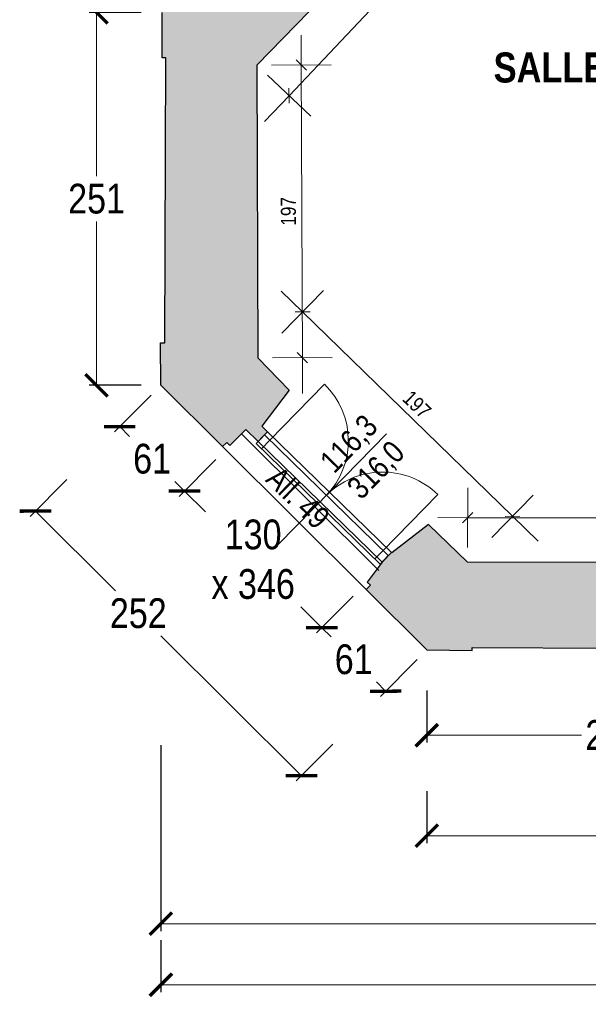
# Model space of a CAD drawing. Extents: x -6068 to 35118, y -17738 to 67348.
# Tile 175 of 243: x -94 to 288, y 13549 to 14212. Entities that reach past the tile are written whole.
import ezdxf
from ezdxf.enums import TextEntityAlignment as Align

# ---------------------------------------------------------------- set-up
doc = ezdxf.new("R2010")
doc.units = 0
doc.header["$LTSCALE"] = 15
doc.linetypes.add('Continua', pattern=[0])
doc.linetypes.add('Cui_CONTINU', pattern=[0])
doc.layers.get('0').update_dxf_attribs({"linetype": 'CONTINUOUS'})
doc.layers.get('DEFPOINTS').update_dxf_attribs({"linetype": 'CONTINUOUS'})
for name, color, linetype, lineweight, true_color in [('Baie Architectural - Seuil - NIVEAUX - Style par défaut', 7, 'Continua', 0, 0x000000), ('EDL-Mesures et Cotes', 7, 'Continua', 0, 0xc0c0c0), ('Enveloppe - NIVEAUX - Style par défaut', 7, 'Continua', 0, 0x000000), ('Fenêtre - Cadre - NIVEAUX - Style par défaut', 7, 'Continua', 0, 0x000000), ('Fenêtre - Mesures - NIVEAUX - Style par défaut', 7, 'Continua', 0, 0x000000), ('Fenêtre - Ouvertures - NIVEAUX - Style par défaut', 7, 'Continua', 0, 0x000000), ('Fenêtre - Seuil - NIVEAUX - Style par défaut', 7, 'Continua', 0, 0x000000), ('Pièce - Notes - NIVEAUX - Style par défaut', 7, 'Continua', 0, 0x000000)]:
    doc.layers.add(name, color=color, linetype=linetype, lineweight=lineweight, true_color=true_color)
doc.layers.add('EDL_RDC murs & cloisons', color=5, linetype='CONTINUOUS')
doc.layers.add('PIS-fond de plan', color=7, linetype='Cui_CONTINU')
doc.styles.add('Arial Narrow', font='ARIALN.TTF')
doc.styles.add('Arial Narrow Bold', font='ARIALNB.TTF')
doc.styles.add('MtXpl_Arial_Narrow', font='ARIALN.TTF')
doc.dimstyles.new('Côtes (ech cm) PIS', dxfattribs={"dimscale": 0, "dimtxt": 20, "dimasz": 15, "dimexe": 5, "dimexo": 5, "dimgap": 5, "dimtad": 0, "dimtih": 1, "dimtoh": 1, "dimdec": 0, "dimtxsty": 'Arial Narrow', "dimblk": 'ARCHTICK', "dimcen": 0, "dimclrd": 256, "dimclre": 256, "dimclrt": 256, "dimadec": 0, "dimazin": 0, "dimtfac": 1, "dimtdec": 0, "dimtmove": 2, "dimatfit": 3, "dimfxl": 30, "dimfxlon": 1, "dimlwd": 0, "dimarcsym": 0})

# ---------------------------------------------------------------- blocks, each defined once
blk = doc.blocks.new('EDL_RDC_2025 09 17')
at = {"layer": 'EDL_RDC murs & cloisons', "linetype": 'Continuous', "ltscale": 0.08}
h = blk.add_hatch(color=9, dxfattribs=at)
h.dxf.hatch_style = 1
h.paths.add_polyline_path([(81.91, -1259.99), (85.91, -1260.04), (85.95, -1257.04), (96.95, -1257.18), (105.36, -1256.76), (114.36, -1256.73), (114.38, -1262.31), (144.21, -1266.22), (144.37, -1315.01), (183.09, -1314.99), (183.13, -1312.3), (188.41, -1312.37), (188.38, -1314.99), (425.39, -1314.88), (460.02, -1297.54), (464.26, -1297.57), (464.26, -1304.57), (458.24, -1304.53), (429.75, -1320.04), (430.86, -1381.94), (455.16, -1405.47), (441.54, -1419.53), (399.12, -1378.44), (205.64, -1377.87), (65.51, -1521.87), (66.22, -1718.84), (87.4, -1740.5), (69.05, -1764.89), (72.83, -1768.58), (66.54, -1775.02), (58.31, -1766.99), (47.49, -1777.86), (45.36, -1775.75), (42.54, -1778.58), (1.1, -1737.32), (0.89, -1708.67), (3.77, -1708.68), (4.4, -1516.95), (2.07, -1516.94), (2.03, -1486.4), (23.42, -1465.17), (24.42, -1466.18), (84.3, -1406.26), (84.57, -1278.6), (81.67, -1278.57), (81.91, -1259.99)])
h = blk.add_hatch(color=9, dxfattribs=at)
h.dxf.hatch_style = 1
h.paths.add_polyline_path([(181.1, -1830.86), (156.41, -1850.08), (156.1, -1849.78), (149.82, -1856.23), (139.8, -1869.77), (141.92, -1871.88), (139.1, -1874.72), (179.87, -1915.3), (210.26, -1915.64), (210.28, -1913.7), (400.93, -1914.69), (400.93, -1916.4), (431.33, -1916.35), (471.94, -1875.91), (469.12, -1873.08), (471.25, -1870.96), (458.54, -1854.69), (452.17, -1848.34), (449.24, -1851.27), (443.58, -1845.62), (443.03, -1846.31), (428.41, -1834.64), (404.83, -1856.75), (207.28, -1856.39)])
at = {"layer": 'Baie Architectural - Seuil - NIVEAUX - Style par défaut', "color": 103, "linetype": 'Continua', "lineweight": 5, "ltscale": 0.1, "true_color": 0x49c386}
for p, q in [((147.56, -1861.97), (55.25, -1770.07)), ((42.54, -1778.58), (139.1, -1874.72))]:
    blk.add_line(p, q, dxfattribs=at)
at = {"layer": 'EDL-Mesures et Cotes', "color": 9, "linetype": 'Continua', "lineweight": 5, "ltscale": 0.1, "true_color": 0xc0c0c0}
for p, q in [((87.3, -1542.49), (225.38, -1396.53)), ((95.51, -1521.76), (95.43, -1501.76)), ((75.51, -1521.83), (115.51, -1521.69)), ((96.22, -1718.73), (95.51, -1521.76)), ((72.77, -1528.74), (101.83, -1556.23)), ((87.3, -1542.49), (70.81, -1559.92)), ((96.39, -1687.9), (82.07, -1673.94)), ((82.43, -1702.22), (110.35, -1673.58)), ((237.45, -1825.45), (96.39, -1687.9)), ((76.22, -1718.8), (116.22, -1718.66)), ((96.22, -1718.73), (96.31, -1742.73)), ((207.3, -1846.39), (207.37, -1806.39)), ((223.48, -1839.77), (251.41, -1811.13)), ((207.33, -1826.39), (187.33, -1826.35)), ((405.67, -1826.76), (207.33, -1826.39)), ((237.45, -1825.45), (254.63, -1842.21))]:
    blk.add_line(p, q, dxfattribs=at)
at = {"layer": 'EDL-Mesures et Cotes', "color": 9, "linetype": 'Continua', "lineweight": 20, "ltscale": 0.1, "true_color": 0xc0c0c0}
for p, q in [((99.05, -1525.28), (91.96, -1518.24)), ((87.16, -1537.49), (87.44, -1547.48)), ((101.39, -1687.84), (91.39, -1687.97)), ((92.67, -1715.21), (99.77, -1722.25)), ((210.87, -1822.86), (203.79, -1829.92)), ((232.45, -1825.52), (242.45, -1825.39))]:
    blk.add_line(p, q, dxfattribs=at)
at = {"layer": 'EDL_RDC murs & cloisons', "linetype": 'Continuous', "ltscale": 0.08}
for points in [[(205.64, -1377.87), (65.51, -1521.87), (66.22, -1718.84), (87.4, -1740.5), (69.05, -1764.89), (72.83, -1768.58), (66.54, -1775.02), (58.31, -1766.99), (47.49, -1777.86), (45.36, -1775.75), (42.54, -1778.58), (1.1, -1737.32), (0.89, -1708.67), (3.77, -1708.68), (4.4, -1516.95), (2.07, -1516.94), (2.03, -1486.4)], [(404.83, -1856.75), (207.28, -1856.39), (181.1, -1830.86), (181.1, -1830.86), (156.41, -1850.08), (156.1, -1849.78), (149.82, -1856.23), (139.8, -1869.77), (141.92, -1871.88), (139.1, -1874.72), (179.87, -1915.3), (210.26, -1915.64), (210.28, -1913.7), (400.93, -1914.69)]]:
    blk.add_lwpolyline(points, dxfattribs=at)
at = {"layer": 'Enveloppe - NIVEAUX - Style par défaut', "color": 18, "linetype": 'Continua', "lineweight": 20, "ltscale": 0.1, "true_color": 0x000000}
for p, q in [((2.03, -1486.4), (2.07, -1516.95)), ((2.07, -1516.95), (4.4, -1516.95)), ((4.4, -1516.95), (3.77, -1708.65)), ((66.22, -1718.84), (65.51, -1521.87)), ((3.77, -1708.65), (0.89, -1708.67)), ((0.89, -1708.67), (1.1, -1737.32)), ((87.4, -1740.5), (66.22, -1718.84)), ((1.1, -1737.32), (42.54, -1778.58)), ((69.05, -1764.89), (87.4, -1740.5)), ((66.54, -1775.02), (72.83, -1768.58)), ((72.83, -1768.58), (69.05, -1764.89)), ((47.49, -1777.86), (55.25, -1770.07)), ((42.54, -1778.58), (45.36, -1775.75)), ((45.36, -1775.75), (47.49, -1777.86)), ((181.1, -1830.86), (156.41, -1850.08)), ((207.28, -1856.39), (181.1, -1830.86)), ((156.1, -1849.78), (149.82, -1856.23)), ((156.41, -1850.08), (156.1, -1849.78)), ((404.83, -1856.75), (207.28, -1856.39)), ((141.92, -1871.88), (139.1, -1874.72)), ((139.1, -1874.72), (179.87, -1915.3)), ((139.8, -1869.77), (141.92, -1871.88)), ((210.26, -1915.64), (210.28, -1913.7)), ((210.28, -1913.7), (400.93, -1914.69)), ((179.87, -1915.3), (210.26, -1915.64))]:
    blk.add_line(p, q, dxfattribs=at)
at = {"layer": 'Fenêtre - Cadre - NIVEAUX - Style par défaut', "color": 161, "linetype": 'Continua', "lineweight": 13, "ltscale": 0.1, "true_color": 0x7599ff}
for p, q in [((65.15, -1776.46), (70.73, -1770.73)), ((65.15, -1776.46), (70.73, -1770.73)), ((74.31, -1774.22), (68.73, -1779.95)), ((70.73, -1770.73), (74.31, -1774.22)), ((70.73, -1770.73), (154, -1851.93)), ((68.73, -1779.95), (65.15, -1776.46)), ((148.42, -1857.66), (65.15, -1776.46)), ((144.84, -1854.17), (150.43, -1848.44)), ((148.42, -1857.66), (144.84, -1854.17)), ((154, -1851.93), (148.42, -1857.66)), ((154, -1851.93), (148.42, -1857.66)), ((150.43, -1848.44), (154, -1851.93))]:
    blk.add_line(p, q, dxfattribs=at)
at = {"layer": 'Fenêtre - Mesures - NIVEAUX - Style par défaut', "color": 161, "linetype": 'Continua', "lineweight": 13, "ltscale": 0.1, "true_color": 0x7599ff}
for q in [(152.81, -1769.86), (80.25, -1844.26)]:
    blk.add_line((115.16, -1808.47), q, dxfattribs=at)
at = {"layer": 'Fenêtre - Ouvertures - NIVEAUX - Style par défaut', "color": 161, "linetype": 'Continua', "lineweight": 13, "ltscale": 0.1, "true_color": 0x7599ff}
for p, q in [((73.96, -1774.58), (111.07, -1736.52)), ((74.31, -1774.22), (68.73, -1779.95)), ((112.37, -1811.33), (106.78, -1817.06)), ((112.37, -1811.33), (106.78, -1817.06)), ((150.08, -1848.8), (187.19, -1810.74)), ((150.43, -1848.44), (144.84, -1854.17))]:
    blk.add_line(p, q, dxfattribs=at)
at = {"layer": 'Fenêtre - Ouvertures - NIVEAUX - Style par défaut', "color": 161, "linetype": 'Continua', "lineweight": 5, "ltscale": 0.1, "true_color": 0x7599ff}
for centre, radius, start, end in [((73.96, -1774.58), 53.16, 315.72072, 45.72043), ((150.08, -1848.8), 53.15, 45.72022, 135.72087)]:
    blk.add_arc(centre, radius, start, end, dxfattribs=at)
at = {"layer": 'Fenêtre - Seuil - NIVEAUX - Style par défaut', "color": 161, "linetype": 'Continua', "lineweight": 5, "ltscale": 0.1, "true_color": 0x7599ff}
for p, q in [((156.1, -1849.78), (72.83, -1768.58)), ((66.54, -1775.02), (149.82, -1856.23))]:
    blk.add_line(p, q, dxfattribs=at)
at = {"layer": 'EDL-Mesures et Cotes', "color": 8, "true_color": 0x808080, "style": 'Arial Narrow'}
for rotation, p in [(90.20828, (91.86, -1620.26)), (315.72056, (169.71, -1753.81))]:
    blk.add_text('197', height=10.103, rotation=rotation, dxfattribs=at).set_placement(p, align=Align.CENTER)
at = {"layer": 'Fenêtre - Mesures - NIVEAUX - Style par défaut', "color": 161, "linetype": 'Continuous', "true_color": 0x7599ff, "style": 'MtXpl_Arial_Narrow'}
for s, rotation, p in [('116,3', 45.72056, (117.58, -1797.33)), ('316,0', 45.72056, (135.77, -1814.92)), ('All. 49', 315.80265, (70.82, -1801.54))]:
    blk.add_text(s, height=15.153, rotation=rotation, dxfattribs=at).set_placement(p)
at = {"layer": 'Pièce - Notes - NIVEAUX - Style par défaut', "color": 18, "true_color": 0x000000, "style": 'Arial Narrow Bold'}
blk.add_text("SALLE D'ACTIVITE 2", height=20.2055, dxfattribs=at).set_placement((339.41, -1533.58), align=Align.CENTER)
blk = doc.blocks.new('_ArchTick')
at = {"color": 0, "linetype": 'ByBlock', "const_width": 0.15}
blk.add_lwpolyline([(-0.5, -0.5), (0.5, 0.5)], dxfattribs=at)
blk = doc.blocks.new('*D72')
at = {"layer": 'DEFPOINTS', "color": 0, "linetype": 'Continuous', "ltscale": 0.08, "transparency": 16777216}
for p in [(2.03, 14216.81), (-42.13, 13965.88), (1.1, 13965.88)]:
    blk.add_point(p, dxfattribs=at)
at = {"layer": 'EDL-Mesures et Cotes', "linetype": 'Continuous', "lineweight": -2, "ltscale": 0.08, "transparency": 16777216}
for p, q in [((-12.13, 14216.81), (-47.13, 14216.81)), ((-12.13, 13965.88), (-47.13, 13965.88))]:
    blk.add_line(p, q, dxfattribs=at)
at = {"layer": 'EDL-Mesures et Cotes', "linetype": 'Continuous', "lineweight": 0, "ltscale": 0.08, "transparency": 16777216}
for p, q in [((-42.13, 14216.81), (-42.13, 14106.56)), ((-42.13, 13965.88), (-42.13, 14076.13))]:
    blk.add_line(p, q, dxfattribs=at)
at = {"layer": 'EDL-Mesures et Cotes', "linetype": 'Continuous', "lineweight": 0, "ltscale": 0.08, "transparency": 16777216, "xscale": 15, "yscale": 15, "zscale": 15}
for p, rotation in [((-42.13, 14216.81), 90), ((-42.13, 13965.88), 270)]:
    blk.add_blockref('_ArchTick', p, dxfattribs=dict(at, rotation=rotation))
at = {"layer": 'EDL-Mesures et Cotes', "linetype": 'Continuous', "ltscale": 0.08, "transparency": 16777216, "insert": (-42.13, 14091.34), "char_height": 20, "attachment_point": 5, "style": 'Arial Narrow'}
blk.add_mtext('251', dxfattribs=at)
blk = doc.blocks.new('*D73')
at = {"layer": 'DEFPOINTS', "color": 0, "linetype": 'Continuous', "ltscale": 0.08, "transparency": 16777216}
for p in [(1.1, 13965.88), (179.87, 13787.9), (95.59, 13703.24)]:
    blk.add_point(p, dxfattribs=at)
at = {"layer": 'EDL-Mesures et Cotes', "linetype": 'Continuous', "lineweight": -2, "ltscale": 0.08, "transparency": 16777216}
for p, q in [((-62.02, 13902.49), (-86.71, 13877.68)), ((116.75, 13724.5), (92.06, 13699.7))]:
    blk.add_line(p, q, dxfattribs=at)
at = {"layer": 'EDL-Mesures et Cotes', "linetype": 'Continuous', "lineweight": 0, "ltscale": 0.08, "transparency": 16777216}
for p, q in [((-83.18, 13881.23), (-29.38, 13827.66)), ((95.59, 13703.24), (1.18, 13797.24))]:
    blk.add_line(p, q, dxfattribs=at)
at = {"layer": 'EDL-Mesures et Cotes', "linetype": 'Continuous', "lineweight": 0, "ltscale": 0.08, "transparency": 16777216, "xscale": 15, "yscale": 15, "zscale": 15}
for p, rotation in [((-83.18, 13881.23), 135.1264052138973), ((95.59, 13703.24), 315.1264052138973)]:
    blk.add_blockref('_ArchTick', p, dxfattribs=dict(at, rotation=rotation))
at = {"layer": 'EDL-Mesures et Cotes', "linetype": 'Continuous', "ltscale": 0.08, "transparency": 16777216, "insert": (-14.1, 13812.45), "char_height": 20, "attachment_point": 5, "style": 'Arial Narrow'}
blk.add_mtext('252', dxfattribs=at)
blk = doc.blocks.new('*D74')
at = {"layer": 'DEFPOINTS', "color": 0, "linetype": 'Continuous', "ltscale": 0.08, "transparency": 16777216}
for p in [(1.1, 13965.88), (44.67, 13922.5), (16.99, 13894.7)]:
    blk.add_point(p, dxfattribs=at)
at = {"layer": 'EDL-Mesures et Cotes', "linetype": 'Continuous', "lineweight": -2, "ltscale": 0.08, "transparency": 16777216}
for p, q in [((-5.42, 13959.34), (-30.11, 13934.53)), ((38.15, 13915.96), (13.46, 13891.16))]:
    blk.add_line(p, q, dxfattribs=at)
at = {"layer": 'EDL-Mesures et Cotes', "linetype": 'Continuous', "lineweight": 0, "ltscale": 0.08, "transparency": 16777216}
for p, q in [((-26.58, 13938.08), (-20.01, 13931.53)), ((16.99, 13894.7), (10.41, 13901.24))]:
    blk.add_line(p, q, dxfattribs=at)
at = {"layer": 'EDL-Mesures et Cotes', "linetype": 'Continuous', "lineweight": 0, "ltscale": 0.08, "transparency": 16777216, "xscale": 15, "yscale": 15, "zscale": 15}
for p, rotation in [((-26.58, 13938.08), 135.1264376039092), ((16.99, 13894.7), 315.1264376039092)]:
    blk.add_blockref('_ArchTick', p, dxfattribs=dict(at, rotation=rotation))
at = {"layer": 'EDL-Mesures et Cotes', "linetype": 'Continuous', "ltscale": 0.08, "transparency": 16777216, "insert": (-4.8, 13916.39), "char_height": 20, "attachment_point": 5, "style": 'Arial Narrow'}
blk.add_mtext('61', dxfattribs=at)
blk = doc.blocks.new('*D75')
at = {"layer": 'DEFPOINTS', "color": 0, "linetype": 'Continuous', "ltscale": 0.08, "transparency": 16777216}
for p in [(44.67, 13922.5), (136.98, 13830.6), (109.3, 13802.8)]:
    blk.add_point(p, dxfattribs=at)
at = {"layer": 'EDL-Mesures et Cotes', "linetype": 'Continuous', "lineweight": -2, "ltscale": 0.08, "transparency": 16777216}
for p, q in [((38.15, 13915.96), (13.46, 13891.16)), ((130.46, 13824.06), (105.77, 13799.25))]:
    blk.add_line(p, q, dxfattribs=at)
at = {"layer": 'EDL-Mesures et Cotes', "linetype": 'Continuous', "lineweight": 0, "ltscale": 0.08, "transparency": 16777216}
for p, q in [((16.99, 13894.7), (31.08, 13880.67)), ((109.3, 13802.8), (95.2, 13816.83))]:
    blk.add_line(p, q, dxfattribs=at)
at = {"layer": 'EDL-Mesures et Cotes', "linetype": 'Continuous', "lineweight": 0, "ltscale": 0.08, "transparency": 16777216, "xscale": 15, "yscale": 15, "zscale": 15}
for p, rotation in [((16.99, 13894.7), 135.1264376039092), ((109.3, 13802.8), 315.1264376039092)]:
    blk.add_blockref('_ArchTick', p, dxfattribs=dict(at, rotation=rotation))
at = {"layer": 'EDL-Mesures et Cotes', "linetype": 'Continuous', "ltscale": 0.08, "transparency": 16777216, "insert": (63.14, 13848.75), "char_height": 20, "attachment_point": 5, "style": 'Arial Narrow'}
blk.add_mtext('130\\Px 346', dxfattribs=at)
blk = doc.blocks.new('*D76')
at = {"layer": 'DEFPOINTS', "color": 0, "linetype": 'Continuous', "ltscale": 0.08, "transparency": 16777216}
for p in [(136.98, 13830.6), (179.87, 13787.9), (152.19, 13760.09)]:
    blk.add_point(p, dxfattribs=at)
at = {"layer": 'EDL-Mesures et Cotes', "linetype": 'Continuous', "lineweight": -2, "ltscale": 0.08, "transparency": 16777216}
for p, q in [((130.46, 13824.06), (105.77, 13799.25)), ((173.35, 13781.35), (148.66, 13756.55))]:
    blk.add_line(p, q, dxfattribs=at)
at = {"layer": 'EDL-Mesures et Cotes', "linetype": 'Continuous', "lineweight": 0, "ltscale": 0.08, "transparency": 16777216}
for p, q in [((109.3, 13802.8), (115.53, 13796.59)), ((152.19, 13760.09), (145.95, 13766.3))]:
    blk.add_line(p, q, dxfattribs=at)
at = {"layer": 'EDL-Mesures et Cotes', "linetype": 'Continuous', "lineweight": 0, "ltscale": 0.08, "transparency": 16777216, "xscale": 15, "yscale": 15, "zscale": 15}
for p, rotation in [((109.3, 13802.8), 135.1264376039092), ((152.19, 13760.09), 315.1264376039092)]:
    blk.add_blockref('_ArchTick', p, dxfattribs=dict(at, rotation=rotation))
at = {"layer": 'EDL-Mesures et Cotes', "linetype": 'Continuous', "ltscale": 0.08, "transparency": 16777216, "insert": (130.74, 13781.45), "char_height": 20, "attachment_point": 5, "style": 'Arial Narrow'}
blk.add_mtext('61', dxfattribs=at)
blk = doc.blocks.new('*D77')
at = {"layer": 'DEFPOINTS', "color": 0, "linetype": 'Continuous', "ltscale": 0.08, "transparency": 16777216}
for p in [(179.87, 13787.9), (431.33, 13786.86), (431.33, 13730.49)]:
    blk.add_point(p, dxfattribs=at)
at = {"layer": 'EDL-Mesures et Cotes', "linetype": 'Continuous', "lineweight": -2, "ltscale": 0.08, "transparency": 16777216}
for p, q in [((179.87, 13760.49), (179.87, 13725.49)), ((431.33, 13760.49), (431.33, 13725.49))]:
    blk.add_line(p, q, dxfattribs=at)
at = {"layer": 'EDL-Mesures et Cotes', "linetype": 'Continuous', "lineweight": 0, "ltscale": 0.08, "transparency": 16777216}
for p, q in [((179.87, 13730.49), (283.93, 13730.49)), ((431.33, 13730.49), (327.27, 13730.49))]:
    blk.add_line(p, q, dxfattribs=at)
at = {"layer": 'EDL-Mesures et Cotes', "linetype": 'Continuous', "lineweight": 0, "ltscale": 0.08, "transparency": 16777216, "xscale": 15, "yscale": 15, "zscale": 15, "rotation": 180}
blk.add_blockref('_ArchTick', (179.87, 13730.49), dxfattribs=at)
at = {"layer": 'EDL-Mesures et Cotes', "linetype": 'Continuous', "lineweight": 0, "ltscale": 0.08, "transparency": 16777216, "xscale": 15, "yscale": 15, "zscale": 15}
blk.add_blockref('_ArchTick', (431.33, 13730.49), dxfattribs=at)
at = {"layer": 'EDL-Mesures et Cotes', "linetype": 'Continuous', "ltscale": 0.08, "transparency": 16777216, "insert": (305.6, 13730.49), "char_height": 20, "attachment_point": 5, "style": 'Arial Narrow'}
blk.add_mtext('251', dxfattribs=at)
blk = doc.blocks.new('*D82')
at = {"layer": 'DEFPOINTS', "color": 0, "linetype": 'Continuous', "ltscale": 0.08, "transparency": 16777216}
for p in [(1.1, 13965.88), (2160.02, 13883.42), (2160.02, 13603.67)]:
    blk.add_point(p, dxfattribs=at)
at = {"layer": 'EDL-Mesures et Cotes', "linetype": 'Continuous', "lineweight": -2, "ltscale": 0.08, "transparency": 16777216}
for p, q in [((1.1, 13723.67), (1.1, 13598.67)), ((2160.02, 13723.67), (2160.02, 13598.67))]:
    blk.add_line(p, q, dxfattribs=at)
at = {"layer": 'EDL-Mesures et Cotes', "linetype": 'Continuous', "lineweight": 0, "ltscale": 0.08, "transparency": 16777216}
for p, q in [((1.1, 13603.67), (1080.56, 13603.67)), ((2160.02, 13603.67), (1139.85, 13603.67))]:
    blk.add_line(p, q, dxfattribs=at)
at = {"layer": 'EDL-Mesures et Cotes', "linetype": 'Continuous', "lineweight": 0, "ltscale": 0.08, "transparency": 16777216, "xscale": 15, "yscale": 15, "zscale": 15, "rotation": 180}
blk.add_blockref('_ArchTick', (1.1, 13603.67), dxfattribs=at)
at = {"layer": 'EDL-Mesures et Cotes', "linetype": 'Continuous', "lineweight": 0, "ltscale": 0.08, "transparency": 16777216, "xscale": 15, "yscale": 15, "zscale": 15}
blk.add_blockref('_ArchTick', (2160.02, 13603.67), dxfattribs=at)
at = {"layer": 'EDL-Mesures et Cotes', "linetype": 'Continuous', "ltscale": 0.08, "transparency": 16777216, "insert": (1110.21, 13603.67), "char_height": 20, "attachment_point": 5, "style": 'Arial Narrow'}
blk.add_mtext('2159', dxfattribs=at)
blk = doc.blocks.new('*D83')
at = {"layer": 'DEFPOINTS', "color": 0, "linetype": 'Continuous', "ltscale": 0.08, "transparency": 16777216}
for p in [(2160.02, 13883.29), (179.87, 13787.9), (2160.02, 13662.84)]:
    blk.add_point(p, dxfattribs=at)
at = {"layer": 'EDL-Mesures et Cotes', "linetype": 'Continuous', "lineweight": -2, "ltscale": 0.08, "transparency": 16777216}
for p, q in [((179.87, 13692.84), (179.87, 13657.84)), ((2160.02, 13692.84), (2160.02, 13657.84))]:
    blk.add_line(p, q, dxfattribs=at)
at = {"layer": 'EDL-Mesures et Cotes', "linetype": 'Continuous', "lineweight": 0, "ltscale": 0.08, "transparency": 16777216}
for p, q in [((179.87, 13662.84), (1141.25, 13662.84)), ((2160.02, 13662.84), (1198.64, 13662.84))]:
    blk.add_line(p, q, dxfattribs=at)
at = {"layer": 'EDL-Mesures et Cotes', "linetype": 'Continuous', "lineweight": 0, "ltscale": 0.08, "transparency": 16777216, "xscale": 15, "yscale": 15, "zscale": 15, "rotation": 180}
blk.add_blockref('_ArchTick', (179.87, 13662.84), dxfattribs=at)
at = {"layer": 'EDL-Mesures et Cotes', "linetype": 'Continuous', "lineweight": 0, "ltscale": 0.08, "transparency": 16777216, "xscale": 15, "yscale": 15, "zscale": 15}
blk.add_blockref('_ArchTick', (2160.02, 13662.84), dxfattribs=at)
at = {"layer": 'EDL-Mesures et Cotes', "linetype": 'Continuous', "ltscale": 0.08, "transparency": 16777216, "insert": (1169.95, 13662.84), "char_height": 20, "attachment_point": 5, "style": 'Arial Narrow'}
blk.add_mtext('1980', dxfattribs=at)
blk = doc.blocks.new('*D97')
at = {"layer": 'DEFPOINTS', "color": 0, "linetype": 'Continuous', "ltscale": 0.08, "transparency": 16777216}
for p in [(2918.1, 14386.22), (1.1, 13965.88), (2918.1, 13562.55)]:
    blk.add_point(p, dxfattribs=at)
at = {"layer": 'EDL-Mesures et Cotes', "linetype": 'Continuous', "lineweight": -2, "ltscale": 0.08, "transparency": 16777216}
for p, q in [((1.1, 13592.55), (1.1, 13557.55)), ((2918.1, 13592.55), (2918.1, 13557.55))]:
    blk.add_line(p, q, dxfattribs=at)
at = {"layer": 'EDL-Mesures et Cotes', "linetype": 'Continuous', "lineweight": 0, "ltscale": 0.08, "transparency": 16777216}
for p, q in [((1.1, 13562.55), (1429.98, 13562.55)), ((2918.1, 13562.55), (1489.22, 13562.55))]:
    blk.add_line(p, q, dxfattribs=at)
at = {"layer": 'EDL-Mesures et Cotes', "linetype": 'Continuous', "lineweight": 0, "ltscale": 0.08, "transparency": 16777216, "xscale": 15, "yscale": 15, "zscale": 15, "rotation": 180}
blk.add_blockref('_ArchTick', (1.1, 13562.55), dxfattribs=at)
at = {"layer": 'EDL-Mesures et Cotes', "linetype": 'Continuous', "lineweight": 0, "ltscale": 0.08, "transparency": 16777216, "xscale": 15, "yscale": 15, "zscale": 15}
blk.add_blockref('_ArchTick', (2918.1, 13562.55), dxfattribs=at)
at = {"layer": 'EDL-Mesures et Cotes', "linetype": 'Continuous', "ltscale": 0.08, "transparency": 16777216, "insert": (1459.6, 13562.55), "char_height": 20, "attachment_point": 5, "style": 'Arial Narrow'}
blk.add_mtext('2917', dxfattribs=at)

msp = doc.modelspace()

# ---------------------------------------------------------------- block references
at = {"layer": 'PIS-fond de plan'}
msp.add_blockref('EDL_RDC_2025 09 17', (0, 15703.2), dxfattribs=at)

# ---------------------------------------------------------------- dimensions: what is measured, and where the dimension line sits
at = {"layer": 'EDL-Mesures et Cotes', "linetype": 'Continuous', "ltscale": 0.08}
for base, p1, p2, picture, middle in [((2918.1, 13562.55), (1.1, 13965.88), (2918.1, 14386.22), '*D97', (1459.6, 13562.55)), ((2160.02, 13662.84), (179.87, 13787.9), (2160.02, 13883.29), '*D83', (1169.95, 13662.84)), ((431.33, 13730.49), (179.87, 13787.9), (431.33, 13786.86), '*D77', (305.6, 13730.49))]:
    dim = msp.add_linear_dim(base=base, p1=p1, p2=p2, dimstyle='Côtes (ech cm) PIS', override={"dimscale": 1}, dxfattribs=at)
    dim.commit()
    dim.dimension.update_dxf_attribs({"geometry": picture, "text_midpoint": middle})
for base, p1, p2, angle, picture, middle in [((-42.13, 13965.88), (2.03, 14216.81), (1.1, 13965.88), 90, '*D72', (-42.13, 14091.34)), ((152.19, 13760.09), (136.98, 13830.6), (179.87, 13787.9), 135.12644, '*D76', (130.74, 13781.45))]:
    dim = msp.add_linear_dim(base=base, p1=p1, p2=p2, angle=angle, dimstyle='Côtes (ech cm) PIS', override={"dimscale": 1}, dxfattribs=at)
    dim.commit()
    dim.dimension.update_dxf_attribs({"geometry": picture, "text_midpoint": middle})
dim = msp.add_linear_dim(base=(95.59, 13703.24), p1=(1.1, 13965.88), p2=(179.87, 13787.9), angle=315.12641, dimstyle='Côtes (ech cm) PIS', override={"dimscale": 1}, dxfattribs=at)
dim.commit()
dim.dimension.update_dxf_attribs({"geometry": '*D73', "text_midpoint": (-14.1, 13812.45), "dimtype": 161})
dim = msp.add_aligned_dim(p1=(1.1, 13965.88), p2=(44.67, 13922.5), distance=-39.23, dimstyle='Côtes (ech cm) PIS', override={"dimscale": 1}, dxfattribs=at)
dim.commit()
dim.dimension.update_dxf_attribs({"geometry": '*D74', "text_midpoint": (-4.8, 13916.39)})
dim = msp.add_linear_dim(base=(2160.02, 13603.67), p1=(1.1, 13965.88), p2=(2160.02, 13883.42), dimstyle='Côtes (ech cm) PIS', override={"dimscale": 1, "dimfxl": 120}, dxfattribs=at)
dim.commit()
dim.dimension.update_dxf_attribs({"geometry": '*D82', "text_midpoint": (1110.21, 13603.67), "dimtype": 160})
dim = msp.add_linear_dim(base=(109.3, 13802.8), p1=(44.67, 13922.5), p2=(136.98, 13830.6), angle=135.12644, text='<>\\Px 346', dimstyle='Côtes (ech cm) PIS', override={"dimscale": 1}, dxfattribs=at)
dim.commit()
dim.dimension.update_dxf_attribs({"geometry": '*D75', "text_midpoint": (63.14, 13848.75)})

doc.saveas('drawing.dxf')
